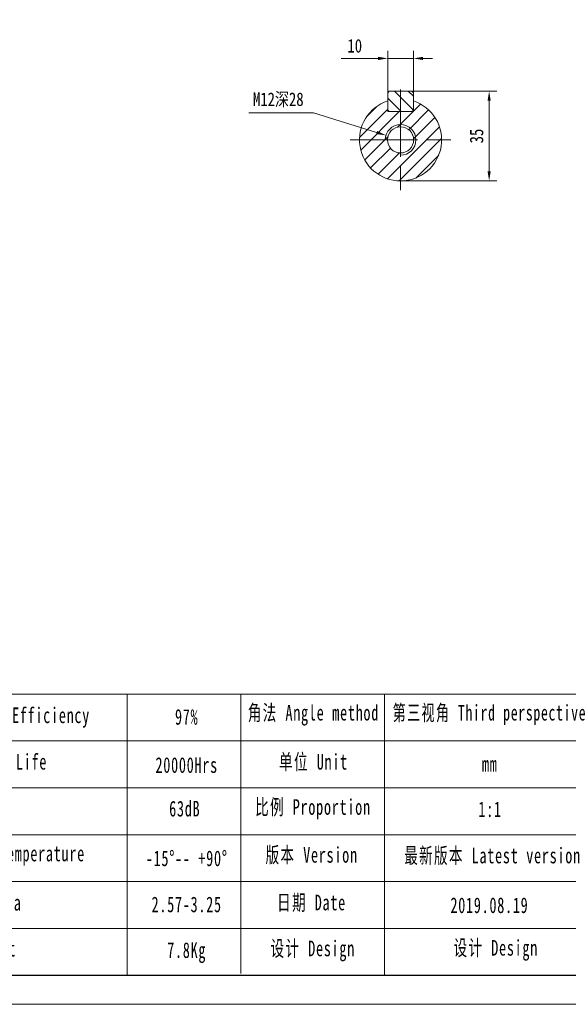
# Model space of a CAD drawing. Header units: millimetres. Extents: x -67 to 891, y -100 to 577.
# Tile 2 of 4: x 358 to 572, y -100 to 283. Entities that reach past the tile are written whole.
import ezdxf

# ---------------------------------------------------------------- set-up
doc = ezdxf.new("R2010")
doc.units = ezdxf.units.MM
doc.header["$LTSCALE"] = 15
doc.linetypes.add('CENTER', pattern=[2, 1.25, -0.25, 0.25, -0.25])
doc.layers.get('0').update_dxf_attribs({"lineweight": 18})
for name, color, linetype, lineweight in [('3中心线层', 1, 'CENTER', 18), ('5剖面线层', 2, 'Continuous', 18), ('图框_外框线', 7, 'Continuous', 18)]:
    doc.layers.add(name, color=color, linetype=linetype, lineweight=lineweight)
doc.styles.add('TH_GBDIM', font='txt', dxfattribs={"width": 0.8})
doc.styles.add('标准', font='txt', dxfattribs={"width": 0.667})
doc.dimstyles.new('TH_GBDIM', dxfattribs={"dimscale": 1.5, "dimtxt": 3.5, "dimasz": 2.5, "dimexe": 2, "dimexo": 0, "dimgap": 1.5, "dimtad": 1, "dimdec": 1, "dimdsep": 46, "dimtxsty": 'TH_GBDIM', "dimcen": 2.5, "dimdle": 5, "dimclrd": 4, "dimclre": 4, "dimclrt": 3, "dimadec": 0, "dimazin": 0, "dimtfac": 0.714286, "dimtdec": 1, "dimtmove": 0, "dimatfit": 3, "dimfxl": 1, "dimtolj": 1, "dimarcsym": 0})

# ---------------------------------------------------------------- blocks, each defined once
blk = doc.blocks.new('*X26')
at = {"transparency": 16777216}
for points in [[(540.53, 251.72), (541.78, 251.72), (541.16, 255.47)], [(540.53, 224.22), (541.78, 224.22), (541.16, 220.47)]]:
    blk.add_hatch(color=4, dxfattribs=at).paths.add_polyline_path(points, flags=0)
at = {"color": 4, "transparency": 16777216}
for p, q in [((511.04, 255.47), (544.16, 255.47)), ((541.16, 224.22), (541.16, 251.72)), ((506.64, 220.47), (544.16, 220.47))]:
    blk.add_line(p, q, dxfattribs=at)
at = {"color": 3, "transparency": 16777216, "insert": (536.28, 237.97), "char_height": 5.25, "width": 10.5, "attachment_point": 5, "rotation": 90, "style": 'TH_GBDIM'}
blk.add_mtext('35', dxfattribs=at)
blk = doc.blocks.new('*X27')
at = {"transparency": 16777216}
for points in [[(497.89, 268.85), (497.89, 267.6), (501.64, 268.22)], [(515.39, 268.85), (515.39, 267.6), (511.64, 268.22)]]:
    blk.add_hatch(color=4, dxfattribs=at).paths.add_polyline_path(points, flags=0)
at = {"color": 4, "transparency": 16777216}
for p, q in [((501.64, 254.87), (501.64, 271.22)), ((511.64, 254.87), (511.64, 271.22)), ((497.89, 268.22), (483.44, 268.22)), ((511.64, 268.22), (501.64, 268.22)), ((515.39, 268.22), (519.14, 268.22))]:
    blk.add_line(p, q, dxfattribs=at)
at = {"color": 3, "transparency": 16777216, "insert": (488.79, 273.1), "char_height": 5.25, "width": 9.9867, "attachment_point": 5, "style": 'TH_GBDIM'}
blk.add_mtext('10', dxfattribs=at)
blk = doc.blocks.new('*X28')
at = {"transparency": 16777216}
blk.add_hatch(color=4, dxfattribs=at).paths.add_polyline_path([(497.51, 239.96), (497.14, 238.76), (500.91, 238.25)], flags=0)
at = {"color": 4, "transparency": 16777216}
for p, q in [((447.47, 246.97), (472.77, 246.97)), ((472.77, 246.97), (497.33, 239.36)), ((506.64, 232.72), (506.64, 240.22)), ((502.89, 236.47), (510.39, 236.47))]:
    blk.add_line(p, q, dxfattribs=at)
at = {"color": 3, "transparency": 16777216, "insert": (459, 252.05), "char_height": 5.25, "width": 40.9733, "attachment_point": 5, "style": 'TH_GBDIM'}
blk.add_mtext('M12深28', dxfattribs=at)

msp = doc.modelspace()

# ---------------------------------------------------------------- hatches: boundary and pattern name
at = {"layer": '5剖面线层'}
h = msp.add_hatch(dxfattribs=at)
h.set_pattern_fill('ANSI31', color=256, style=0, pattern_type=0)
h.set_pattern_definition([(135, (0, 0), (-2.694077, -2.694077), [])])
h.paths.add_polyline_path([(511.64, 254.87), (511.04, 255.47), (506.64, 255.47), (506.64, 247.47), (511.04, 247.47), (511.64, 248.07)], flags=0)
h.paths.add_polyline_path([(501.64, 248.07), (502.24, 247.47), (506.64, 247.47), (506.64, 255.47), (502.24, 255.47), (501.64, 254.87)], flags=0)
h = msp.add_hatch(dxfattribs=at)
h.set_pattern_fill('ANSI31', color=256, style=0, pattern_type=0)
h.set_pattern_definition([(45, (0, 0), (-2.694077, 2.694077), [])])
edge = h.paths.add_edge_path(flags=0)
edge.add_line((512.64, 236.47), (522.64, 236.47))
edge.add_arc((506.64, 236.47), 16, 0, 71.79)
edge.add_line((511.64, 251.67), (511.64, 248.07))
edge.add_line((511.64, 248.07), (511.64, 247.47))
edge.add_line((511.64, 247.47), (511.04, 247.47))
edge.add_line((511.04, 247.47), (506.64, 247.47))
edge.add_line((506.64, 247.47), (506.64, 242.47))
edge.add_arc((506.64, 236.47), 6, 0, 90, ccw=False)
edge = h.paths.add_edge_path(flags=0)
edge.add_line((506.64, 230.47), (506.64, 220.47))
edge.add_arc((506.64, 236.47), 16, 270, 360)
edge.add_line((522.64, 236.47), (512.64, 236.47))
edge.add_arc((506.64, 236.47), 6, 270, 360, ccw=False)
edge = h.paths.add_edge_path(flags=0)
edge.add_line((506.64, 220.47), (506.64, 230.47))
edge.add_arc((506.64, 236.47), 6, 180, 270, ccw=False)
edge.add_line((500.64, 236.47), (490.64, 236.47))
edge.add_arc((506.64, 236.47), 16, 180, 270)
edge = h.paths.add_edge_path(flags=0)
edge.add_line((506.64, 241.57), (506.64, 247.47))
edge.add_line((506.64, 247.47), (502.24, 247.47))
edge.add_line((502.24, 247.47), (501.64, 247.47))
edge.add_line((501.64, 247.47), (501.64, 248.07))
edge.add_line((501.64, 248.07), (501.64, 251.67))
edge.add_arc((506.64, 236.47), 16, 108.21, 180)
edge.add_line((490.64, 236.47), (501.54, 236.47))
edge.add_arc((506.64, 236.47), 5.1, 90, 180, ccw=False)
edge = h.paths.add_edge_path(flags=0)
edge.add_line((511.74, 236.47), (512.64, 236.47))
edge.add_arc((506.64, 236.47), 6, 0, 90)
edge.add_line((506.64, 242.47), (506.64, 241.57))
edge.add_arc((506.64, 236.47), 5.1, 0, 90, ccw=False)
edge = h.paths.add_edge_path(flags=0)
edge.add_line((512.64, 236.47), (511.74, 236.47))
edge.add_arc((506.64, 236.47), 5.1, 270, 360, ccw=False)
edge.add_line((506.64, 231.37), (506.64, 230.47))
edge.add_arc((506.64, 236.47), 6, 270, 360)
edge = h.paths.add_edge_path(flags=0)
edge.add_line((506.64, 230.47), (506.64, 231.37))
edge.add_arc((506.64, 236.47), 5.1, 180, 270, ccw=False)
edge.add_line((501.54, 236.47), (500.64, 236.47))
edge.add_arc((506.64, 236.47), 6, 180, 270)

# ---------------------------------------------------------------- linework, layer by layer
for p, q in [((502.24, 255.47), (501.64, 254.87)), ((501.64, 254.87), (501.64, 248.07)), ((502.24, 255.47), (511.04, 255.47)), ((511.04, 255.47), (511.64, 254.87)), ((511.64, 254.87), (511.64, 248.07)), ((501.64, 248.07), (502.24, 247.47)), ((501.64, 247.47), (501.64, 248.07)), ((502.24, 247.47), (501.64, 247.47)), ((502.24, 247.47), (511.04, 247.47)), ((511.04, 247.47), (511.64, 248.07)), ((511.64, 247.47), (511.04, 247.47)), ((511.64, 248.07), (511.64, 247.47))]:
    msp.add_line(p, q)
msp.add_circle((506.64, 236.47), 5.1)
msp.add_arc((506.64, 236.47), 16, 108.21, 71.79)
at = {"color": 4}
msp.add_arc((506.64, 236.47), 6, 270, 180, dxfattribs=at)
at = {"layer": '3中心线层'}
for p, q in [((506.64, 256.07), (506.64, 216.87)), ((487.04, 236.47), (526.24, 236.47))]:
    msp.add_line(p, q, dxfattribs=at)
at = {"layer": '图框_外框线'}
for p, q in [((18.03, 20.47), (880.08, 20.47)), ((400.12, 20.47), (400.12, -89.02)), ((444.43, 20.47), (444.43, -88.42)), ((500.36, 20.47), (500.36, -89.02)), ((100.64, 2.2), (585.13, 2.2)), ((18.03, -16.06), (880.08, -16.06)), ((100.64, -34.33), (880.08, -34.33)), ((100.64, -52.6), (880.08, -52.6)), ((100.64, -70.87), (880.08, -70.87))]:
    msp.add_line(p, q, dxfattribs=at)
at = {"layer": '图框_外框线', "color": 3}
msp.add_lwpolyline([(-66.61, -100.43), (891.49, -100.43), (891.49, 577.08), (-66.61, 577.08)], close=True, dxfattribs=at)
at = {"layer": '图框_外框线', "color": 3, "lineweight": 25}
msp.add_lwpolyline([(-9.58, -89.02), (880.08, -89.02), (880.08, 565.68), (-9.58, 565.68)], close=True, dxfattribs=at)

# ---------------------------------------------------------------- texts
at = {"layer": '图框_外框线', "color": 1, "attachment_point": 2, "style": '标准'}
for s, insert, char_height, width in [('\\T1.1;运转效率 Transmission Efficiency', (337.53, 15.26), 6.0899, 103.4886), ('\\T1.1;角法 Angle method ', (472.69, 16.27), 6.0899, 77.8815), ('\\T1.1;第三视角 Third perspective', (542.53, 16.27), 6.0899, 93.3358), ('\\T1.1;97%', (423.3, 14.64), 6.09, 77.8815), ('\\T1.1;精度寿命 Service Life', (337.53, -2.84), 6.0899, 81.2312), ('\\T1.1;单位 Unit', (472.72, -2.86), 6.0899, 77.8815), ('\\T1.1;20000Hrs', (423.3, -4.13), 6.0899, 77.8815), ('\\T1.1;mm', (541.39, -3.72), 6.09, 77.8815), ('\\T1.1;63dB', (422.55, -21.13), 6.09, 40.186), ('\\T1.1;比例 Proportion', (472.5, -20.48), 6.0899, 52.4379), ('\\T1.1;1:1', (541.54, -21.38), 6.09, 77.8815), ('\\T1.1;环境温度 Enviromental Temperature', (334.04, -38.6), 6.0899, 102.6158), ('\\T1.1;版本 Version', (472, -39.13), 6.0899, 77.8815), ('\\T1.1;-15%%D-- +90%%D', (423.3, -40.49), 6.0899, 52.2407), ('\\T1.1;最新版本 Latest version', (542.48, -39.39), 6.0899, 77.8815), ('\\T1.1;惯量 Inertia', (341.02, -57.79), 6.0899, 55.0175), ('\\T1.1;日期 Date', (471.94, -57.71), 6.0899, 77.8815), ('\\T1.1;2.57-3.25', (423.3, -58.45), 6.0899, 41.1885), ('\\T1.1;2019.08.19', (541.27, -58.77), 6.0899, 77.8815), ('\\T1.1;重量 Weight', (340.36, -75.67), 6.0899, 47.3537), ('\\T1.1;7.8Kg', (423.3, -76.26), 6.0899, 40.7465), ('\\T1.1;设计 Design', (472.44, -75.6), 6.0899, 77.8815), ('\\T1.1;设计 Design', (543.76, -75.36), 6.0899, 77.8815)]:
    msp.add_mtext(s, dxfattribs=dict(at, insert=insert, char_height=char_height, width=width))

# ---------------------------------------------------------------- dimensions: what is measured, and where the dimension line sits
dim = msp.add_linear_dim(base=(501.64, 268.22), p1=(511.64, 254.87), p2=(501.64, 254.87), dimstyle='TH_GBDIM', override={"dimsah": 1, "dimtzin": 0})
dim.commit()
dim.dimension.update_dxf_attribs({"geometry": '*X27', "text_midpoint": (488.79, 273.1)})
dim = msp.add_diameter_dim_2p(p1=(512.37, 234.69), p2=(500.91, 238.25), text='M12深28', dimstyle='TH_GBDIM', override={"dimtih": 1, "dimtoh": 1, "dimpost": '%%C<>', "dimsah": 1, "dimtofl": 0, "dimtzin": 0})
dim.commit()
dim.dimension.update_dxf_attribs({"geometry": '*X28', "text_midpoint": (472.77, 246.97), "dimtype": 163})
dim = msp.add_linear_dim(base=(541.16, 255.47), p1=(506.64, 220.47), p2=(511.04, 255.47), angle=90, dimstyle='TH_GBDIM', override={"dimsah": 1, "dimtzin": 0})
dim.commit()
dim.dimension.update_dxf_attribs({"geometry": '*X26', "text_midpoint": (536.28, 237.97)})

doc.saveas('drawing.dxf')
